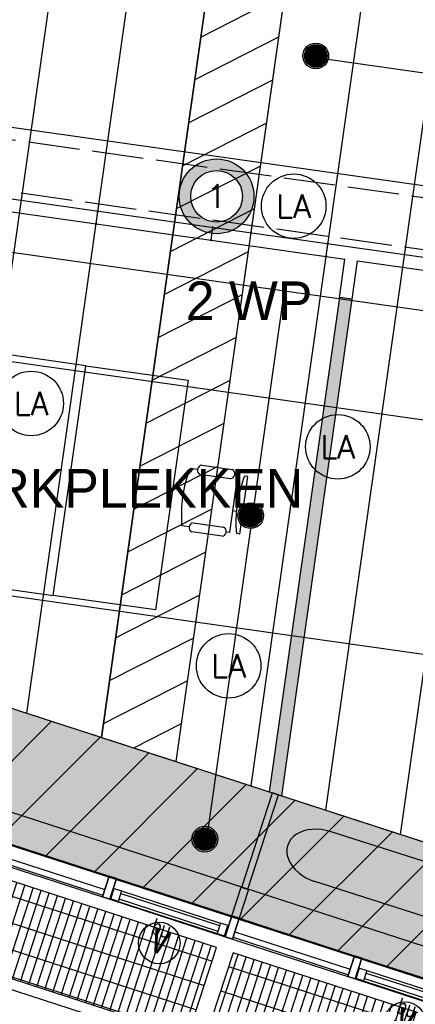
# Model space of a CAD drawing. Header units: millimetres. Extents: x -4107 to 114693, y -37499 to 54671.
# Tile 50 of 156: x 77648 to 80714, y -26765 to -19131. Entities that reach past the tile are written whole.
import ezdxf
from ezdxf.enums import TextEntityAlignment as Align

# ---------------------------------------------------------------- set-up
doc = ezdxf.new("R2010")
doc.units = ezdxf.units.MM
doc.header["$LTSCALE"] = 50
doc.linetypes.add('XREF_06_Vloergoot installaties$0$E_GOOT5', pattern=[10, 8, -2])
doc.linetypes.add('XREF_06_werkset$0$B0702', pattern=[4.6875, 3.125, -1.5625])
for name, color, linetype in [('FOK_ BRANDSLANGHASPELS', 2, 'Continuous'), ('FOK_05---_TEKST_18', 1, 'Continuous'), ('FOK_05---_TEKST_25', 2, 'Continuous'), ('FOK_22_BINNENWANDEN', 2, 'Continuous'), ('FOK_82_LOS MEUBILAIR', 1, 'Continuous'), ('XREF_06_PLAFOND$0$AA00VV4-_SOLID252', 254, 'Continuous'), ('XREF_06_PLAFOND$0$AA45----_PLAFONDAFW', 1, 'Continuous'), ('XREF_06_PLAFOND$0$AI45----_PLAFONDAFW', 2, 'Continuous'), ('XREF_06_Sprinkler installatie$0$WL$1----', 3, 'Continuous'), ('XREF_06_Sprinkler installatie$0$WL524---', 4, 'Continuous'), ('XREF_06_Sprinkler installatie$0$WL6516--', 4, 'Continuous'), ('XREF_06_verlichting$0$EL6311--', 3, 'Continuous'), ('XREF_06_Vloergoot installaties$0$EL6131--_VG', 3, 'Continuous'), ('XREF_06_Vloergoot installaties$0$EL6222--', 3, 'Continuous'), ('XREF_06_werkset$0$AA23NH2-_STAAL', 242, 'Continuous'), ('XREF_06_werkset$0$AI28XH2-_STAAL', 1, 'Continuous'), ('XREF_06_werkset$0$AI31----_BUITENKOZ', 242, 'Continuous'), ('XREF_06_werkset$0$AI31XH4-_ALUMINIUM', 242, 'Continuous'), ('XREF_06_werkset$0$AI32XI--_HOUT', 242, 'Continuous'), ('XREF_06_werkset$0$AI35----_PLAFONDS', 242, 'Continuous'), ('XREF_06_werkset$0$AL$1A---_ALGEMEEN', 7, 'Continuous'), ('XREF_06_werkset$0$AL21RO0-_GLASPLAAT', 2, 'Continuous'), ('XREF_06_werkset$0$AL23NH2-_STAAL', 1, 'Continuous'), ('XREF_06_werkset$0$AL28XH2-_STAAL', 4, 'Continuous'), ('XREF_06_werkset$0$AL31----_BUITENKOZ', 2, 'Continuous'), ('XREF_06_werkset$0$AL31XH4-_ALUMINIUM', 2, 'Continuous'), ('XREF_06_werkset$0$AT$1A---_ALGEMEEN', 7, 'Continuous'), ('XREF_06_werkset$0$AT$8A---_HULPLIJNEN', 241, 'Continuous')]:
    doc.layers.add(name, color=color, linetype=linetype)
doc.styles.add('XREF_06_Sprinkler installatie$0$Standard', font='txt')
doc.styles.add('XREF_06_verlichting$0$BURO-018', font='simplex.shx', dxfattribs={"height": 180})
doc.styles.add('XREF_06_Vloergoot installaties$0$BURO-018', font='simplex.shx', dxfattribs={"height": 180})
doc.styles.add('XREF_06_werkset$0$00_100', font='ABTPR.SHX', dxfattribs={"width": 0.8, "height": 120})
doc.styles.add('XREF_06_werkset$0$02_100', font='B-GBP.SHX', dxfattribs={"width": 0.8, "height": 250})

# ---------------------------------------------------------------- blocks, each defined once
blk = doc.blocks.new('XREF_06_Sprinkler installatie$0$SP-KOP02')
at = {"color": 0, "linetype": 'Continuous'}
for p, q in [((-0.875, -0.023), (0.023, 0.875)), ((-0.847, -0.219), (0.219, 0.847)), ((-0.843, 0.233), (-0.233, 0.843)), ((-0.786, -0.383), (0.383, 0.786)), ((-0.702, -0.523), (0.523, 0.702)), ((-0.595, -0.641), (0.641, 0.595)), ((-0.469, -0.739), (0.739, 0.469)), ((-0.32, -0.815), (0.815, 0.32)), ((-0.144, -0.863), (0.863, 0.144)), ((0.072, -0.872), (0.872, -0.072)), ((0.381, -0.788), (0.788, -0.381))]:
    blk.add_line(p, q, dxfattribs=at)
at = {"color": 0, "linetype": 'Continuous', "const_width": 0.875}
blk.add_lwpolyline([(-0.438, 0, 1), (0.438, 0, 1)], format="xyb", close=True, dxfattribs=at)
at = {"color": 0, "linetype": 'Continuous'}
for radius in [1, 0.875]:
    blk.add_circle((0, 0), radius, dxfattribs=at)
at = {"color": 0, "linetype": 'Continuous', "style": 'XREF_06_Sprinkler installatie$0$Standard', "flags": 1}
for tag, p in [('SP_MATCODE', (2, 2)), ('SP_TEMP', (2, -3)), ('SP_DOORL', (2, -5)), ('SP_KFACT', (2, -7)), ('SP_SPRHK', (2, -9)), ('SP_KLEP', (2, -11))]:
    blk.add_attdef(tag, p, '', height=1, dxfattribs=at)
blk = doc.blocks.new('XREF_06_Sprinkler installatie')
at = {"layer": 'XREF_06_Sprinkler installatie$0$WL$1----'}
h = blk.add_hatch(dxfattribs=at)
h.set_pattern_fill('JIS_WOOD', color=256, scale=500, style=0)
h.set_pattern_definition([(45, (0, -36464.7), (-250, 250), [])])
h.paths.add_polyline_path([(30743.8, 36094.7), (95370.7, 36094.7), (86389.5, -27327.7), (59723.1, -18673.6), (68740.5, 7763.6), (69241.7, 10785.2), (68849, 13405.9), (67638.6, 16023.5), (65645.6, 18159.9), (63178.4, 19545.4), (60388.2, 20131.5), (28895, 21976)], flags=16)
h.paths.add_polyline_path([(29853.9, 37108.7), (96538.4, 37108.7), (87224.3, -28664.7), (58653.6, -19392.5), (68002.1, 8015.3), (68349.5, 9912.5), (68461.1, 10706.3), (68321.4, 11469.3), (68229.8, 12765.7), (68109.2, 13218.5), (67906.9, 13527.4), (67399.1, 14920.6), (67172.5, 15065.3), (66709.9, 15980.2), (66021.2, 16693), (65104.6, 17592.2), (63974.8, 18325.8), (62832.6, 18841.7), (59822.5, 19383.9), (28023.7, 21252.6)])
for points in [[(29853.9, 37108.7), (96538.4, 37108.7), (87224.3, -28664.7), (58653.6, -19392.5), (68002.1, 8015.3), (68349.5, 9912.5), (68461.1, 10706.3), (68321.4, 11469.3), (68229.8, 12765.7), (68109.2, 13218.5), (67906.9, 13527.4), (67399.1, 14920.6), (67172.5, 15065.3), (66709.9, 15980.2), (66021.2, 16693), (65104.6, 17592.2), (63974.8, 18325.8), (62832.6, 18841.7), (59822.5, 19383.9), (28023.7, 21252.6)], [(30743.8, 36094.7), (95370.7, 36094.7), (86389.5, -27327.7), (59723.1, -18673.6), (68740.5, 7763.6), (69241.7, 10785.2), (68849, 13405.9), (67638.6, 16023.5), (65645.6, 18159.9), (63178.4, 19545.4), (60388.2, 20131.5), (28895, 21976)]]:
    blk.add_lwpolyline(points, close=True, dxfattribs=at)
at = {"layer": 'XREF_06_Sprinkler installatie$0$WL524---'}
for p, q in [((79944.4, -19423.5), (87921.4, -20553.1)), ((71952.7, -20136.5), (79699.7, -21233.5)), ((79097.2, -25488.5), (79699.7, -21233.5)), ((79699.7, -21233.5), (81437.5, -21479.6))]:
    blk.add_line(p, q, dxfattribs=at)
at = {"layer": 'XREF_06_Sprinkler installatie$0$WL6516--', "xscale": 99.9999999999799, "yscale": 100, "zscale": 100, "rotation": 7.589429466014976}
for p in [(79942.2, -19411.9), (79437.5, -22976.3), (79082.2, -25484.9)]:
    blk.add_blockref('XREF_06_Sprinkler installatie$0$SP-KOP02', p, dxfattribs=at)
blk = doc.blocks.new('XREF_06_Vloergoot installaties$0$E00415')
at = {"linetype": 'Continuous'}
h = blk.add_hatch(color=0, dxfattribs=at)
edge = h.paths.add_edge_path()
edge.add_arc((0, 0), 2.9, 0, 360)
edge = h.paths.add_edge_path(flags=16)
edge.add_arc((0, 0), 2, 0, 360)
at = {"color": 0, "linetype": 'Continuous'}
for radius in [2.9, 2]:
    blk.add_circle((0, 0), radius, dxfattribs=at)
at = {"color": 0, "linetype": 'Continuous', "style": 'XREF_06_Vloergoot installaties$0$BURO-018'}
for tag, p in [('E_GKAST', (0, 8)), ('E_GROEP', (0, 5)), ('E_SGROEP', (4.5, 5))]:
    blk.add_attdef(tag, text='', height=1.8, dxfattribs=at).set_placement(p, align=Align.MIDDLE)
at = {"color": 0, "linetype": 'Continuous', "style": 'XREF_06_Vloergoot installaties$0$BURO-018', "flags": 1}
for tag, p in [('E_VERMCODE', (13, 5)), ('E_MATCODE', (0, 0))]:
    blk.add_attdef(tag, text='', height=1.8, dxfattribs=at).set_placement(p, align=Align.MIDDLE)
blk = doc.blocks.new('XREF_06_Vloergoot installaties')
at = {"layer": 'XREF_06_Vloergoot installaties$0$EL6131--_VG', "linetype": 'XREF_06_Vloergoot installaties$0$E_GOOT5'}
for p, q in [((61375.5, -17778.7), (84962.8, -21097.7)), ((61319.8, -18174.8), (85303, -21549.5))]:
    blk.add_line(p, q, dxfattribs=at)
at = {"layer": 'XREF_06_Vloergoot installaties$0$EL6222--'}
ref = blk.add_blockref('XREF_06_Vloergoot installaties$0$E00415', (79173.4, -20500.5), dxfattribs=dict(at, xscale=99.99999999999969, yscale=100, zscale=100, rotation=352.2551880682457))
ref.add_attrib('E_GROEP', '1', dxfattribs={"layer": '0', "color": 1, "linetype": 'Continuous', "height": 180, "style": 'XREF_06_Vloergoot installaties$0$BURO-018'}).set_placement((79173.4, -20500.5), align=Align.MIDDLE)
blk = doc.blocks.new('XREF_06_PLAFOND')
at = {"layer": 'XREF_06_PLAFOND$0$AA00VV4-_SOLID252'}
h = blk.add_hatch(color=256, dxfattribs=at)
edge = h.paths.add_edge_path()
edge.add_line((87220.1, -28652.8), (96531.3, 37099.7))
edge.add_line((96531.3, 37099.7), (29925.1, 37099.7))
edge.add_line((29925.1, 37099.7), (27765.5, 20607.3))
edge.add_line((27765.5, 20607.3), (31097.5, 20428.6))
edge.add_line((31097.5, 20428.6), (31103.1, 20519.4))
edge.add_line((31103.1, 20519.4), (31163, 20516.2))
edge.add_line((31163, 20516.2), (31182.2, 20829.6))
edge.add_line((31182.2, 20829.6), (60332.4, 19103.1))
edge.add_arc((59884.7, 10785.2), 8330, -18.83392, 86.91943, ccw=False)
edge.add_line((67768.7, 8096), (58457.3, -19218.5))
edge.add_line((58457.3, -19218.5), (58452.6, -19217))
edge.add_line((58452.6, -19217), (58423.3, -19307.3))
edge.add_line((58423.3, -19307.3), (87220.1, -28652.8))
edge = h.paths.add_edge_path(flags=16)
edge.add_arc((59884.7, 10785.2), 9330, 341.17597, 446.61048)
edge.add_line((60436.4, 20098.9), (31243.3, 21827.8))
edge.add_line((31243.3, 21827.8), (28955.1, 21950.5))
edge.add_line((28955.1, 21950.5), (30807, 36094.7))
edge.add_line((30807, 36094.7), (95373.9, 36094.7))
edge.add_line((95373.9, 36094.7), (86392.8, -27327.7))
edge.add_line((86392.8, -27327.7), (59702.3, -18665.8))
edge.add_line((59702.3, -18665.8), (68715.7, 7774.7))
at = {"layer": 'XREF_06_PLAFOND$0$AA45----_PLAFONDAFW'}
h = blk.add_hatch(dxfattribs=at)
h.set_pattern_fill('ANSI31', color=256, scale=2200, angle=342.02, style=0)
h.set_pattern_definition([(27.02, (0, 0), (-124.9329, 244.9832), [])])
edge = h.paths.add_edge_path()
edge.add_line((79923.5, -13101.3), (78281.7, -24695.4))
edge.add_line((78281.7, -24695.4), (78861, -24883.4))
edge.add_line((78861, -24883.4), (85620.2, 22847.5))
edge.add_line((85620.2, 22847.5), (85032.2, 22974.7))
edge.add_line((85032.2, 22974.7), (80378, -9891.4))
edge.add_arc((75004.2, -10767.6), 5444.8, -25.3802, 9.2602, ccw=False)
at = {"layer": 'XREF_06_PLAFOND$0$AI45----_PLAFONDAFW'}
h = blk.add_hatch(dxfattribs=at)
h.set_pattern_fill('_USER,_O', color=256, scale=1800, pattern_type=0)
h.set_pattern_definition([(351.94, (60508.5, -17546.5), (252.38, 1782.22), [])])
edge = h.paths.add_edge_path(flags=16)
edge.add_arc((41622.2, 26897.4), 5449.9, 0, 180)
edge.add_arc((41622.2, 26897.4), 5449.9, 180, 360)
h.paths.add_polyline_path([(49833.5, 30277.3), (51633.5, 30277.3), (51633.5, 27677.3), (49833.5, 27677.3)], flags=16)
edge = h.paths.add_edge_path(flags=16)
edge.add_arc((86127.3, 26613.5), 3800, 0, 180)
edge.add_arc((86127.3, 26613.5), 3800, 180, 360)
edge = h.paths.add_edge_path(flags=16)
edge.add_arc((74998.8, -10766.8), 5450, 0, 180)
edge.add_arc((74998.8, -10766.8), 5450, 180, 360)
edge = h.paths.add_edge_path()
edge.add_arc((59888.1, 10791.1), 9323.9, 341.24236, 446.62909)
edge.add_line((60436.4, 20098.9), (31243.3, 21827.8))
edge.add_line((31243.3, 21827.8), (28955.1, 21950.5))
edge.add_line((28955.1, 21950.5), (30807, 36094.7))
edge.add_line((30807, 36094.7), (95373.9, 36094.7))
edge.add_line((95373.9, 36094.7), (86392.8, -27327.7))
edge.add_line((86392.8, -27327.7), (59702.3, -18665.8))
edge.add_line((59702.3, -18665.8), (68716.8, 7792.9))
h = blk.add_hatch(dxfattribs=at)
h.set_pattern_fill('_USER,_O', color=256, scale=600, angle=90, pattern_type=0)
h.set_pattern_definition([(81.94, (95317.84, 35698.9), (-594.073, 84.126), [])])
edge = h.paths.add_edge_path(flags=16)
edge.add_arc((86127.3, 26613.5), 3800, 0, 360)
edge = h.paths.add_edge_path(flags=16)
edge.add_arc((74998.8, -10766.8), 5450, 0, 360)
edge = h.paths.add_edge_path(flags=16)
edge.add_arc((41622.2, 26897.4), 5449.9, 0, 360)
h.paths.add_polyline_path([(49933.5, 30177.3), (51533.5, 30177.3), (51533.5, 27777.3), (49933.5, 27777.3)], flags=16)
edge = h.paths.add_edge_path()
edge.add_arc((59888.1, 10791.1), 9323.9, 341.24236, 446.62909)
edge.add_line((60436.4, 20098.9), (31243.3, 21827.8))
edge.add_line((31243.3, 21827.8), (28955.1, 21950.5))
edge.add_line((28955.1, 21950.5), (30807, 36094.7))
edge.add_line((30807, 36094.7), (95373.9, 36094.7))
edge.add_line((95373.9, 36094.7), (86392.8, -27327.7))
edge.add_line((86392.8, -27327.7), (59702.3, -18665.8))
edge.add_line((59702.3, -18665.8), (68716.8, 7792.9))
at = {"layer": 'XREF_06_PLAFOND$0$AA45----_PLAFONDAFW'}
blk.add_lwpolyline([(79923.5, -13101.3), (78281.7, -24695.4), (78861, -24883.4), (85620.2, 22847.5), (85032.2, 22974.7), (80378, -9891.4, -0.152309)], format="xyb", close=True, dxfattribs=at)
blk = doc.blocks.new('XREF_06_verlichting$0$1115B3A')
at = {"color": 0, "linetype": 'Continuous'}
blk.add_circle((0, 0), 2.5, dxfattribs=at)
at = {"color": 0, "linetype": 'Continuous', "style": 'XREF_06_verlichting$0$BURO-018'}
for tag, p in [('E_GKAST', (0, 8)), ('E_GROEP', (0, 5)), ('E_SGROEP', (4.5, 5)), ('E_ARMCODE', (0, 0)), ('E_SLET', (4.5, -1))]:
    blk.add_attdef(tag, text='', height=1.8, dxfattribs=at).set_placement(p, align=Align.MIDDLE)
blk = doc.blocks.new('XREF_06_verlichting')
at = {"layer": 'XREF_06_verlichting$0$EL6311--'}
ref = blk.add_blockref('XREF_06_verlichting$0$1115B3A', (79771.5, -20576.3), dxfattribs=dict(at, xscale=100, yscale=100, zscale=100))
ref.add_attrib('E_ARMCODE', 'LA', dxfattribs={"layer": '0', "color": 1, "linetype": 'Continuous', "height": 180, "style": 'XREF_06_verlichting$0$BURO-018'}).set_placement((79771.5, -20576.3), align=Align.MIDDLE)
ref = blk.add_blockref('XREF_06_verlichting$0$1115B3A', (77736.9, -22106.2), dxfattribs=dict(at, xscale=100, yscale=100, zscale=100))
ref.add_attrib('E_ARMCODE', 'LA', dxfattribs={"layer": '0', "color": 1, "linetype": 'Continuous', "height": 180, "style": 'XREF_06_verlichting$0$BURO-018'}).set_placement((77736.9, -22106.2), align=Align.MIDDLE)
ref = blk.add_blockref('XREF_06_verlichting$0$1115B3A', (80113.2, -22442.7), dxfattribs=dict(at, xscale=100, yscale=100, zscale=100))
ref.add_attrib('E_ARMCODE', 'LA', dxfattribs={"layer": '0', "color": 1, "linetype": 'Continuous', "height": 180, "style": 'XREF_06_verlichting$0$BURO-018'}).set_placement((80113.2, -22442.7), align=Align.MIDDLE)
ref = blk.add_blockref('XREF_06_verlichting$0$1115B3A', (79266.8, -24140.7), dxfattribs=dict(at, xscale=100, yscale=100, zscale=100))
ref.add_attrib('E_ARMCODE', 'LA', dxfattribs={"layer": '0', "color": 1, "linetype": 'Continuous', "height": 180, "style": 'XREF_06_verlichting$0$BURO-018'}).set_placement((79266.8, -24140.7), align=Align.MIDDLE)
blk = doc.blocks.new('WP 1600-800')
at = {"linetype": 'Continuous'}
for p, q in [((701.5, 1636.1), (940, 1636.1)), ((569, 1600.1), (595.5, 1600.1)), ((569, 1600.1), (569, 1149.6)), ((648.5, 1600.1), (675, 1600.1)), ((648.5, 1600.1), (648.5, 1149.6)), ((940, 1564.1), (701.5, 1564.1)), ((966.5, 1600.1), (1022, 1600.1)), ((648.5, 1427.8), (620.3, 1427.8)), ((620.9, 1321.8), (648.5, 1321.8)), ((569, 1149.6), (595.5, 1149.6)), ((648.5, 1149.6), (675, 1149.6)), ((701.5, 1185.6), (940, 1185.6)), ((966.5, 1149.6), (1022, 1149.6)), ((935.6, 1113), (697.1, 1113))]:
    blk.add_line(p, q, dxfattribs=at)
blk.add_lwpolyline([(1133.9, 2274.8), (1933.9, 2274.8), (1933.9, 474.8), (1133.9, 474.8)], close=True)
for centre, radius, start, end in [((712.7, 1600.1), 37.7, 107.28561, 252.71439), ((928.8, 1600.1), 37.7, 287.28561, 72.71439), ((-348.6, 1374.8), 970.6, 346.5803, 13.4197), ((77.9, 1374.8), 970.6, 346.5803, 13.4197), ((710.9, 1148.6), 38.2, 104.35438, 248.70731), ((926.1, 1150), 38.2, 284.35438, 68.70731)]:
    blk.add_arc(centre, radius, start, end, dxfattribs=at)
blk = doc.blocks.new('gevelaansluiting recht')
blk.add_hatch(color=256).paths.add_polyline_path([(4.2, 29.7), (-4.2, -29.7), (-237, 3.3), (-228.6, 62.7)])
for points in [[(-991.6, 165.7), (-998.6, 116.2)], [(-229.3, 57.7), (-991.6, 165.7)], [(-236.3, 8.2), (-998.6, 116.2)]]:
    blk.add_lwpolyline(points)
blk.add_lwpolyline([(4.2, 29.7), (-4.2, -29.7), (-237, 3.3), (-228.6, 62.7)], close=True)
blk = doc.blocks.new('XREF_06_werkset$0$V-H-28X00B_09145B1')
at = {"layer": 'XREF_06_werkset$0$AI28XH2-_STAAL'}
for p, q in [((81536.9, -25900), (80060.8, -25427.3)), ((81411.6, -26286.2), (79935.5, -25813.5))]:
    blk.add_line(p, q, dxfattribs=at)
blk.add_ellipse((79998.1, -25620.4), major_axis=(-273.1, 88.6), ratio=0.707107, start_param=4.712389, end_param=7.853982, dxfattribs=at)
blk = doc.blocks.new('XREF_06_werkset$0$281KOF8D')
blk.add_lwpolyline([(-50, -75), (50, -75), (50, 75), (-50, 75)], close=True)
blk = doc.blocks.new('XREF_06_werkset$0$V-H-00-01Z_09145B1')
at = {"layer": 'XREF_06_werkset$0$AA23NH2-_STAAL', "color": 13}
for p, q in [((107.9, -820), (107.9, -100)), ((173.9, -820), (173.9, -100)), ((239.9, -820), (239.9, -100)), ((305.9, -820), (305.9, -100)), ((371.9, -820), (371.9, -100)), ((437.9, -820), (437.9, -100)), ((503.9, -820), (503.9, -100)), ((569.9, -820), (569.9, -100)), ((635.9, -820), (635.9, -100)), ((701.9, -820), (701.9, -100)), ((767.9, -820), (767.9, -100)), ((833.9, -820), (833.9, -100)), ((899.9, -820), (899.9, -100)), ((965.9, -820), (965.9, -100)), ((1031.9, -820), (1031.9, -100)), ((1097.9, -820), (1097.9, -100)), ((1163.9, -820), (1163.9, -100)), ((1229.9, -820), (1229.9, -100)), ((1295.9, -820), (1295.9, -100)), ((1361.9, -820), (1361.9, -100)), ((1427.9, -820), (1427.9, -100)), ((1493.9, -820), (1493.9, -100)), ((1559.9, -820), (1559.9, -100)), ((1625.9, -820), (1625.9, -100)), ((1691.9, -820), (1691.9, -100)), ((1757.9, -820), (1757.9, -100)), ((1823.9, -820), (1823.9, -100)), ((1889.9, -820), (1889.9, -100)), ((67, -211.2), (1933, -211.2)), ((67, -409.2), (1933, -409.2)), ((67, -607.2), (1933, -607.2)), ((67, -805.2), (1933, -805.2))]:
    blk.add_line(p, q, dxfattribs=at)
at = {"layer": 'XREF_06_werkset$0$AI28XH2-_STAAL'}
for p, q in [((-50, -901), (50, -901)), ((1950, -901), (2050, -901))]:
    blk.add_line(p, q, dxfattribs=at)
at = {"layer": 'XREF_06_werkset$0$AL21RO0-_GLASPLAAT', "color": 3}
blk.add_lwpolyline([(0, -900), (2000, -900)], dxfattribs=at)
at = {"layer": 'XREF_06_werkset$0$AL23NH2-_STAAL'}
blk.add_lwpolyline([(1933, -100), (67, -100), (67, -820), (67, -820), (67, -820), (1933, -820), (1933, -100), (1933, -100)], close=True, dxfattribs=at)
at = {"layer": 'XREF_06_werkset$0$AL28XH2-_STAAL'}
for p, q in [((0, -901), (0, -875)), ((2000, -901), (2000, -875))]:
    blk.add_line(p, q, dxfattribs=at)
at = {"layer": 'XREF_06_werkset$0$AL28XH2-_STAAL', "rotation": 180}
for p in [(0, -800), (2000, -800)]:
    blk.add_blockref('XREF_06_werkset$0$281KOF8D', p, dxfattribs=at)
blk = doc.blocks.new('XREF_06_werkset$0$V-K-39-003S_B09145W02')
at = {"color": 0, "linetype": 'ByBlock'}
blk.add_lwpolyline([(-60, 9), (-60, -161), (0, -161), (0, 9)], close=True, dxfattribs=at)
blk = doc.blocks.new('XREF_06_werkset$0$V-K-39-003X_B09145W02')
at = {"color": 0, "linetype": 'ByBlock'}
blk.add_lwpolyline([(60, 9), (60, -161), (0, -161), (0, 9)], close=True, dxfattribs=at)
blk = doc.blocks.new('XREF_06_werkset$0$V-H-31-00KX_B09145W02')
at = {"layer": 'XREF_06_werkset$0$AI31----_BUITENKOZ'}
for p, q in [((60, 89.5), (1000, 89.5)), ((60, -80.5), (1000, -80.5))]:
    blk.add_line(p, q, dxfattribs=at)
at = {"layer": 'XREF_06_werkset$0$AL31----_BUITENKOZ'}
for p, q in [((60, -20.5), (1000, -20.5)), ((60, -65.5), (1000, -65.5))]:
    blk.add_line(p, q, dxfattribs=at)
for name, p in [('XREF_06_werkset$0$V-K-39-003X_B09145W02', (0, 80.5)), ('XREF_06_werkset$0$V-K-39-003S_B09145W02', (1060, 80.5))]:
    blk.add_blockref(name, p, dxfattribs=at)
blk = doc.blocks.new('XREF_06_werkset$0$V-K-39-005S_B09145W02')
at = {"color": 0}
blk.add_lwpolyline([(-67, 0), (-67, -85), (0, -85), (0, 0)], close=True, dxfattribs=at)
blk = doc.blocks.new('XREF_06_werkset$0$V-K-39-005X_B09145W02')
at = {"color": 0}
blk.add_lwpolyline([(67, 0), (67, -85), (0, -85), (0, 0)], close=True, dxfattribs=at)
blk = doc.blocks.new('XREF_06_werkset$0$V-H-31-00JX_B09145W02')
at = {"layer": 'XREF_06_werkset$0$AI31XH4-_ALUMINIUM'}
for p, q in [((60, 89.5), (1000, 89.5)), ((127, 9.5), (933, 9.5)), ((127, -75.5), (933, -75.5)), ((60, -80.5), (1000, -80.5))]:
    blk.add_line(p, q, dxfattribs=at)
at = {"layer": 'XREF_06_werkset$0$AL$1A---_ALGEMEEN'}
blk.add_circle((530, -284), 161, dxfattribs=at)
at = {"layer": 'XREF_06_werkset$0$AL31XH4-_ALUMINIUM'}
for p, q in [((127, -10.5), (933, -10.5)), ((127, -55.5), (933, -55.5))]:
    blk.add_line(p, q, dxfattribs=at)
for name, p in [('XREF_06_werkset$0$V-K-39-003X_B09145W02', (0, 80.5)), ('XREF_06_werkset$0$V-K-39-003S_B09145W02', (1060, 80.5))]:
    blk.add_blockref(name, p, dxfattribs=at)
at = {"layer": 'XREF_06_werkset$0$AL31XH4-_ALUMINIUM', "xscale": 0.8955223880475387}
for name, p in [('XREF_06_werkset$0$V-K-39-005X_B09145W02', (67, 9.5)), ('XREF_06_werkset$0$V-K-39-005S_B09145W02', (993, 9.5))]:
    blk.add_blockref(name, p, dxfattribs=at)
at = {"layer": 'XREF_06_werkset$0$AT$1A---_ALGEMEEN', "color": 7, "style": 'XREF_06_werkset$0$02_100', "width": 0.8}
blk.add_text('v', height=250, dxfattribs=at).set_placement((530, -241.4), align=Align.MIDDLE_CENTER)
at = {"layer": 'XREF_06_werkset$0$AT$8A---_HULPLIJNEN', "color": 1, "style": 'XREF_06_werkset$0$00_100', "width": 0.8}
blk.add_text('bu', height=120, dxfattribs=at).set_placement((440.1, -233.8))
blk = doc.blocks.new('XREF_06_werkset')
at = {"layer": 'XREF_06_werkset$0$AI32XI--_HOUT'}
blk.add_line((87026.4, -28342.5), (58740.5, -19162.8), dxfattribs=at)
at = {"layer": 'XREF_06_werkset$0$AI35----_PLAFONDS', "linetype": 'XREF_06_werkset$0$B0702'}
blk.add_lwpolyline([(68715.7, 7774.7), (59702.3, -18665.8), (86392.8, -27327.7), (95373.9, 36094.7), (30807, 36094.7), (28955, 21950.5), (31243.3, 21827.8), (60436.4, 20098.9, -0.495504)], format="xyb", close=True, dxfattribs=at)
blk.add_blockref('XREF_06_werkset$0$V-H-28X00B_09145B1', (0, 0))
at = {"rotation": 342.0200000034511}
for name, p in [('XREF_06_werkset$0$V-H-31-00KX_B09145W02', (77361.9, -25547.6)), ('XREF_06_werkset$0$V-H-00-01Z_09145B1', (77365.6, -25633.4)), ('XREF_06_werkset$0$V-H-31-00JX_B09145W02', (78313, -25856.3)), ('XREF_06_werkset$0$V-H-31-00KX_B09145W02', (79264.2, -26164.9)), ('XREF_06_werkset$0$V-H-00-01Z_09145B1', (79267.9, -26250.8)), ('XREF_06_werkset$0$V-H-31-00JX_B09145W02', (80215.4, -26473.6))]:
    blk.add_blockref(name, p, dxfattribs=at)
blk = doc.blocks.new('A$C094F4788')
at = {"layer": 'Defpoints'}
blk.add_lwpolyline([(5, 19), (104, 5)], dxfattribs=at)
blk.add_point((5, 19), dxfattribs=at)
at = {"layer": 'Defpoints', "color": 5}
for p in [(5, 19), (104, 5)]:
    blk.add_point(p, dxfattribs=at)
at = {"layer": 'FOK_22_BINNENWANDEN', "color": 5}
for centre in [(5, 19), (104, 5)]:
    blk.add_circle(centre, 5, dxfattribs=at)
blk = doc.blocks.new('A$C4D8164B4')
at = {"layer": 'FOK_ BRANDSLANGHASPELS', "color": 2}
blk.add_circle((20000, 20000), 20000, dxfattribs=at)

msp = doc.modelspace()

# ---------------------------------------------------------------- hatches: boundary and pattern name
at = {"layer": 'FOK_22_BINNENWANDEN'}
msp.add_hatch(color=256, dxfattribs=at).paths.add_polyline_path([(79678.9, -25148.9), (80224.2, -21297.9), (80125.2, -21283.9), (79582.3, -25117.5)])

# ---------------------------------------------------------------- linework, layer by layer
for points in [[(72439.8, -22799.5), (72857.4, -19850.7), (87164.7, -21876.7), (87013.7, -22943)], [(76365, -20448.4), (80167.2, -20986.8)], [(80125.2, -21283.9), (80167.2, -20986.8)], [(80224.2, -21297.9), (80266.3, -21000.8)], [(80266.3, -21000.8), (87051.6, -21961.7), (86914.6, -22929)]]:
    msp.add_lwpolyline(points, dxfattribs=at)
msp.add_lwpolyline([(79678.9, -25148.9), (80224.2, -21297.9), (80125.2, -21283.9), (79582.3, -25117.5)], close=True, dxfattribs=at)

# ---------------------------------------------------------------- block references
for name in ['XREF_06_werkset', 'XREF_06_Sprinkler installatie', 'XREF_06_Sprinkler installatie', 'XREF_06_PLAFOND', 'XREF_06_PLAFOND', 'XREF_06_Vloergoot installaties', 'XREF_06_Vloergoot installaties']:
    msp.add_blockref(name, (0, 0))
msp.add_blockref('XREF_06_verlichting', (0, 0), dxfattribs=at)
at = {"layer": 'FOK_22_BINNENWANDEN', "color": 5}
msp.add_blockref('A$C4D8164B4', (58068.5, -37498.6), dxfattribs=at)
at = {"layer": 'FOK_22_BINNENWANDEN'}
for name, p, rotation in [('A$C094F4788', (78258.5, -20718.8), 90), ('A$C094F4788', (79149.6, -20845), 90), ('A$C094F4788', (80040.8, -20971.2), 90), ('gevelaansluiting recht', (79320.4, -26089.1), 260.0797011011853)]:
    msp.add_blockref(name, p, dxfattribs=dict(at, rotation=rotation))
at = {"layer": 'FOK_82_LOS MEUBILAIR', "xscale": -1, "rotation": 171.9388112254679}
msp.add_blockref('WP 1600-800', (76311.8, -21072.2), dxfattribs=at)
at = {"layer": 'FOK_82_LOS MEUBILAIR', "rotation": 171.938811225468}
msp.add_blockref('WP 1600-800', (80141.4, -21614.6), dxfattribs=at)

# ---------------------------------------------------------------- texts
at = {"layer": 'FOK_05---_TEKST_18', "insert": (76455.4, -22614.5), "char_height": 300, "width": 57960.996, "attachment_point": 1}
msp.add_mtext('{\\fCentury Gothic|b0|i0|c0|p34;2 WERKPLEKKEN}', dxfattribs=at)
at = {"layer": 'FOK_05---_TEKST_25', "insert": (78934.9, -21160.4), "char_height": 300, "width": 57960.996, "attachment_point": 1}
msp.add_mtext('{\\fCentury Gothic|b0|i0|c0|p34;2 WP}', dxfattribs=at)

doc.saveas('drawing.dxf')
